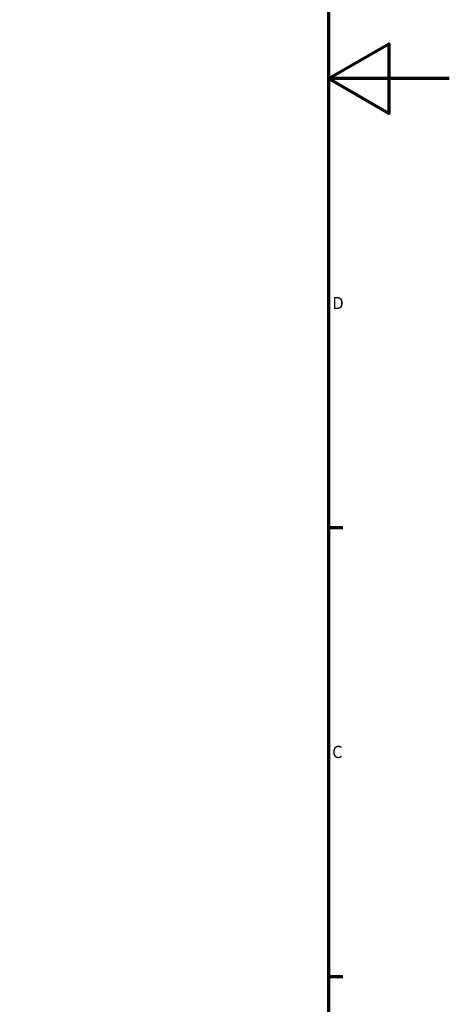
# Model space of a CAD drawing. Header units: millimetres. Extents: x 0 to 63075, y 0 to 44550.
# Tile 23 of 37: x 57743 to 63075, y 10791 to 23006. Entities that reach past the tile are written whole.
import ezdxf

# ---------------------------------------------------------------- set-up
doc = ezdxf.new("R2010")
doc.units = ezdxf.units.MM
doc.header["$LTSCALE"] = 75
doc.layers.add('Border (ISO)', color=7, linetype='Continuous', lineweight=70)
doc.styles.add('Label Text (ISO)', font='tahoma.ttf')

# ---------------------------------------------------------------- blocks, each defined once
blk = doc.blocks.new('Borders Default Border')
at = {"layer": 'Border (ISO)'}
for p, q in [((821, 222.75), (823.4, 222.75)), ((821, 148.5), (823.4, 148.5))]:
    blk.add_line(p, q, dxfattribs=at)
at = {"layer": 'Border (ISO)', "flags": 128}
for points in [[(20, 20), (20, 574), (821, 574), (821, 20), (20, 20)], [(841, 297), (821, 297), (831, 302.77), (831, 291.23), (821, 297)]]:
    blk.add_lwpolyline(points, dxfattribs=at)
at = {"layer": 'Border (ISO)', "char_height": 2, "attachment_point": 7, "style": 'Label Text (ISO)'}
for s, insert in [('D', (821.67, 258.87)), ('C', (821.66, 184.59))]:
    blk.add_mtext(s, dxfattribs=dict(at, insert=insert))

msp = doc.modelspace()

# ---------------------------------------------------------------- block references
at = {"xscale": 75, "yscale": 75, "zscale": 75}
msp.add_blockref('Borders Default Border', (0, 0), dxfattribs=at)

doc.saveas('drawing.dxf')
